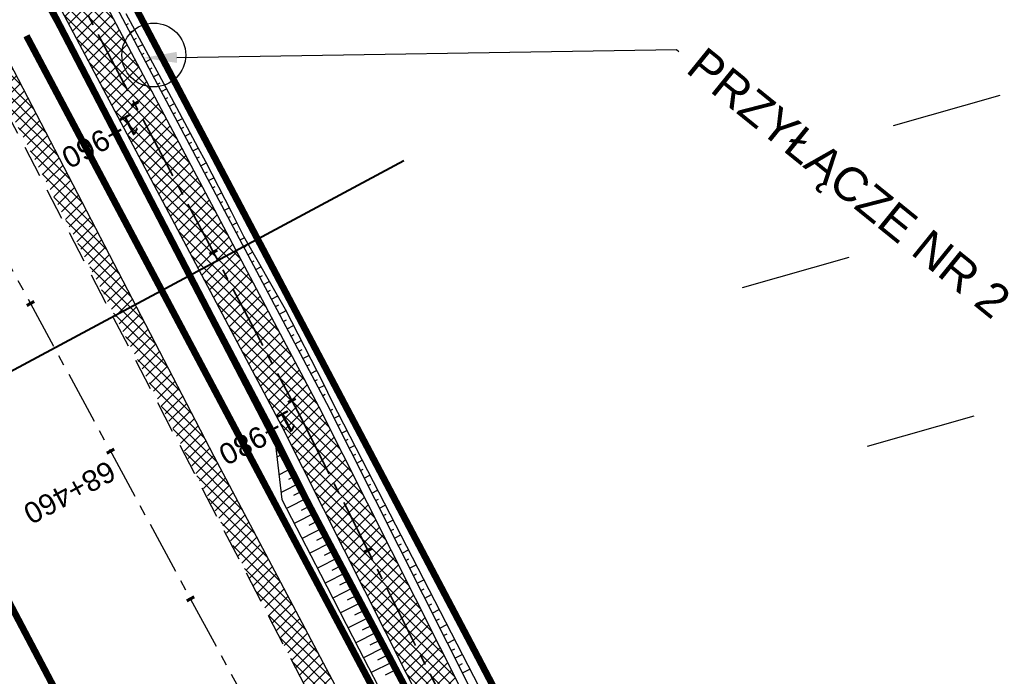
# Model space of a CAD drawing. Header units: metres. Extents: x 7529682 to 7533751, y 5721195 to 5727842.
# Tile 122 of 210: x 7530624 to 7530683, y 5726033 to 5726072. Entities that reach past the tile are written whole.
import ezdxf
from ezdxf import colors
from ezdxf.entities.mleader import LeaderData, LeaderLine
from ezdxf.math import Vec2, Vec3

# ---------------------------------------------------------------- set-up
doc = ezdxf.new("R2010")
doc.units = ezdxf.units.M
for name, pattern in [('817-dzialki-09-05-04$0$HIDDEN', [0.375, 0.25, -0.125]), ('ACAD_ISO05W100', [33, 24, -3, 0, -3, 0, -3]), ('CENTER', [50.8, 31.75, -6.35, 6.35, -6.35]), ('CENTER2', [28.575, 19.05, -3.175, 3.175, -3.175]), ('HIDDEN', [9.525, 6.35, -3.175])]:
    doc.linetypes.add(name, pattern=pattern)
for name, color, linetype in [('C-DROGI-SYTUACJA', 7, 'Continuous'), ('C-DROGI-SYTUACJA-ETYKIETY', 7, 'Continuous'), ('D-hatch-pobocza', 131, 'Continuous'), ('D-pobocza', 60, 'Continuous'), ('D-rowy', 160, 'Continuous'), ('D-skarpa', 2, 'Continuous'), ('D-skarpa-kreskowanie', 2, 'Continuous')]:
    doc.layers.add(name, color=color, linetype=linetype)
for name, color, linetype, lineweight, true_color in [('D-ewidencja-numery', 7, 'Continuous', 50, 0x40ff00), ('D-hatch-ciag-pieszo-rowerowy', 7, 'Continuous', 13, 0xff9f80), ('D-LR-etap-III', 7, '817-dzialki-09-05-04$0$HIDDEN', 50, 0x00008f), ('D-podzialy-dzialek-Kobior', 7, 'Continuous', 30, 0xff0040), ('D-typowe', 7, 'Continuous', 40, 0x0061c2)]:
    doc.layers.add(name, color=color, linetype=linetype, lineweight=lineweight, true_color=true_color)
for name, color, linetype, lineweight in [('D-krawędzie', 3, 'Continuous', 30), ('D-obrzeża', 2, 'Continuous', 30), ('D-oś', 10, 'CENTER', 30), ('D-pas-drogowy', 7, 'ACAD_ISO05W100', 50), ('Sieci-EN-opisy', 4, 'Continuous', 30)]:
    doc.layers.add(name, color=color, linetype=linetype, lineweight=lineweight)
doc.layers.add('poprzeczki', color=7, linetype='Continuous', true_color=0x0000c7)
doc.styles.get("Standard").update_dxf_attribs({"font": 'arial.ttf'})
pattern_1 = [(45, (0, 0), (-0.33675960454, 0.33675960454), []), (135, (0, 0), (-0.33675960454, -0.33675960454), [])]

# ---------------------------------------------------------------- blocks, each defined once
blk = doc.blocks.new('AeccTickLine')
at = {"color": 0, "linetype": 'ByBlock', "lineweight": -2}
blk.add_line((0, 1), (0, -1), dxfattribs=at)

msp = doc.modelspace()

# ---------------------------------------------------------------- hatches: boundary and pattern name
at = {"layer": 'D-hatch-ciag-pieszo-rowerowy'}
h = msp.add_hatch(dxfattribs=at)
h.set_pattern_fill('ANSI37', color=256, scale=0.15, style=0)
h.set_pattern_definition(pattern_1)
edge = h.paths.add_edge_path()
edge.add_line((7530647.02, 5726033.878), (7530649.253, 5726035.002))
edge.add_line((7530649.253, 5726035.002), (7530642.155, 5726049.099))
edge.add_line((7530642.155, 5726049.099), (7530627.426, 5726076.939))
edge.add_line((7530627.426, 5726076.939), (7530607.073, 5726115.582))
edge.add_arc((7530518.595, 5726068.982), 100, 27.77544, 31.71492)
edge.add_line((7530603.662, 5726121.551), (7530600.461, 5726126.731))
edge.add_arc((7530603.013, 5726128.308), 3, 192.02443, 211.71492, ccw=False)
edge.add_line((7530600.079, 5726127.683), (7530597.51, 5726127.266))
edge.add_arc((7530601.915, 5726128.182), 4.5, 191.75206, 211.71492)
edge.add_line((7530598.087, 5726125.817), (7530601.49, 5726120.31))
edge.add_arc((7530516.423, 5726067.74), 100, 27.77544, 31.71492, ccw=False)
edge.add_line((7530604.901, 5726114.341), (7530625.206, 5726075.789))
edge.add_line((7530625.206, 5726075.789), (7530639.927, 5726047.965))
edge.add_line((7530639.927, 5726047.965), (7530647.02, 5726033.878))
h = msp.add_hatch(dxfattribs=at)
h.set_pattern_fill('ANSI37', color=256, scale=0.15, style=0)
h.set_pattern_definition(pattern_1)
h.paths.add_polyline_path([(7530664.91, 5726005.014, 0.00515), (7530662.075, 5726010.504), (7530653.608, 5726026.493, -0.00515), (7530650.772, 5726031.983), (7530649.253, 5726035.002), (7530648.136, 5726034.44), (7530649.656, 5726031.421, 0.00515), (7530652.491, 5726025.931), (7530660.958, 5726009.942, -0.00515), (7530663.794, 5726004.452), (7530666.938, 5725998.206), (7530691.541, 5725951.45), (7530692.657, 5725952.013), (7530668.046, 5725998.784)])
h.paths.add_polyline_path([(7530663.794, 5726004.452, 0.00515), (7530660.958, 5726009.942), (7530652.491, 5726025.931, -0.00515), (7530649.656, 5726031.421), (7530648.136, 5726034.44), (7530647.02, 5726033.878), (7530648.54, 5726030.859, 0.00515), (7530651.375, 5726025.369), (7530659.842, 5726009.38, -0.00515), (7530662.677, 5726003.89), (7530665.83, 5725997.628), (7530690.425, 5725950.887), (7530691.541, 5725951.45), (7530666.938, 5725998.206)])
at = {"layer": 'D-hatch-pobocza'}
h = msp.add_hatch(dxfattribs=at)
h.set_pattern_fill('ANSI37', color=256, scale=0.15, style=0)
h.set_pattern_definition(pattern_1)
h.paths.add_polyline_path([(7530720.98, 5725884.44), (7530708.37, 5725908.34), (7530695.8, 5725932.28), (7530687.36, 5725949.02), (7530675.51, 5725970.87), (7530663.29, 5725994.02), (7530649.63, 5726020.19), (7530635.9, 5726046.17), (7530600.685, 5726114.059), (7530599.743, 5726113.515), (7530641.555, 5726032.008), (7530660.961, 5725995.07), (7530689.128, 5725941.54), (7530707.336, 5725907.032), (7530725.256, 5725873.093), (7530743.97, 5725837.654), (7530770.527, 5725787.119), (7530787.864, 5725754.267), (7530809.813, 5725712.702), (7530812.028, 5725712.541), (7530798.84, 5725737.15), (7530787.35, 5725758.8), (7530776.05, 5725780.2), (7530760.43, 5725809.79), (7530749.22, 5725830.63), (7530733.52, 5725861.06)])

# ---------------------------------------------------------------- linework, layer by layer
at = {"layer": 'C-DROGI-SYTUACJA', "color": 10, "linetype": 'CENTER2', "lineweight": 35, "ltscale": 0.2}
msp.add_lwpolyline([(7530599.583, 5726125.774), (7530602.576, 5726120.93, -0.017191), (7530605.987, 5726114.962), (7530626.316, 5726076.364), (7530641.041, 5726048.532), (7530649.656, 5726031.421, 0.00515), (7530652.491, 5726025.931), (7530660.958, 5726009.942, -0.00515), (7530663.794, 5726004.452), (7530663.794, 5726004.452), (7530666.938, 5725998.206), (7530695.1, 5725944.687), (7530713.306, 5725910.181), (7530731.225, 5725876.244), (7530749.941, 5725840.801)], format="xyb", dxfattribs=at)
at = {"layer": 'D-ewidencja-numery', "color": 12, "ltscale": 15, "true_color": 0xc70000}
msp.add_lwpolyline([(7530604.239, 5726124.217), (7530605.847, 5726121.63), (7530608.972, 5726116.164), (7530618.114, 5726097.791), (7530651.213, 5726034.96), (7530670.244, 5725998.611), (7530698.075, 5725945.953), (7530716.506, 5725911.305), (7530735.223, 5725875.667), (7530752.504, 5725842.155)], dxfattribs=at)
at = {"layer": 'D-krawędzie', "linetype": 'HIDDEN', "ltscale": 0.3, "flags": 128}
msp.add_lwpolyline([(7530572.01, 5726166.06), (7530620.381, 5726072.761), (7530641.555, 5726032.008), (7530660.961, 5725995.07), (7530689.128, 5725941.54), (7530707.336, 5725907.032), (7530725.256, 5725873.093), (7530743.97, 5725837.654), (7530770.527, 5725787.119), (7530787.864, 5725754.267), (7530809.898, 5725712.542), (7530824.739, 5725684.389), (7530840.856, 5725653.693), (7530860.675, 5725616.154), (7530865.283, 5725607.394), (7530878.05, 5725583.08), (7530918.172, 5725507.178), (7530950.163, 5725446.305), (7530993.419, 5725364.265), (7531022.766, 5725308.719), (7531053.81, 5725249.872), (7531081.166, 5725197.875), (7531103.902, 5725154.541), (7531128.123, 5725108.448), (7531149.3, 5725068.25), (7531167.38, 5725033.767), (7531197.165, 5724976.988), (7531228.151, 5724918.034), (7531253.153, 5724870.491), (7531286.796, 5724806.654), (7531306.74, 5724768.665), (7531335.094, 5724714.652), (7531357.319, 5724672.439), (7531373.645, 5724641.454), (7531392.162, 5724605.999), (7531418.48, 5724555.853), (7531439.727, 5724515.582), (7531468.399, 5724461.077), (7531491.782, 5724416.528), (7531531.99, 5724339.833), (7531557.227, 5724291.659), (7531569.852, 5724267.577), (7531591.376, 5724226.548), (7531610.004, 5724191.103), (7531616.883, 5724177.999), (7531629.985, 5724153.025), (7531641.007, 5724132.022), (7531664.906, 5724087.617), (7531677.644, 5724064.786), (7531683.112, 5724054.988), (7531686.753, 5724048.18), (7531695.448, 5724031.697), (7531703.749, 5724015.917), (7531709.214, 5724005.514), (7531719.389, 5723986.147), (7531726.295, 5723973), (7531732.741, 5723960.736), (7531735.13, 5723956.19)], dxfattribs=at)
at = {"layer": 'D-LR-etap-III', "ltscale": 10, "flags": 128}
msp.add_lwpolyline([(7531750.474, 5723895.103, 0.4, 0.4, 0), (7531750.505, 5723895.13, 0.4, 0.4, 0), (7531682.71, 5724022.92, 0.4, 0.4, 0), (7531619.177, 5724147.204, 0.4, 0.4, 0), (7531592.309, 5724198.489, 0.4, 0.4, 0), (7531553.264, 5724272.919, 0.4, 0.4, 0), (7531504.02, 5724366.79, 0.4, 0.4, 0), (7531482.09, 5724407.62, 0.4, 0.4, 0), (7531412.35, 5724541.183, 0.4, 0.4, 0), (7531388.464, 5724586.93, 0.4, 0.4, 0), (7531345.12, 5724669.94, 0.4, 0.4, 0), (7531127.66, 5725081.67, 0.4, 0.4, 0), (7531059.253, 5725211.041, 0.4, 0.4, 0), (7531008.007, 5725307.954, 0.4, 0.4, 0), (7530964.182, 5725390.836, 0.4, 0.4, 0), (7530914.557, 5725484.684, 0.4, 0.4, 0), (7530865.243, 5725577.494, 0.4, 0.4, 0), (7530840.085, 5725624.059, 0.4, 0.4, 0), (7530802.56, 5725694.925, 0.4, 0.4, 0), (7530755.54, 5725787.51, 0.4, 0.4, 0), (7530708.718, 5725876.303, 0.4, 0.4, 0), (7530695.12, 5725902.09, 0.4, 0.4, 0), (7530642.914, 5726001.078, 0.4, 0.4, 0), (7530634.935, 5726016.147, 0.4, 0.4, 0), (7530610.82, 5726061.93, 0.4, 0.4, 0), (7530610.82, 5726061.93, 0.4, 0.4, 0), (7530607.21, 5726063.51, 0.4, 0.4, 0), (7530597.42, 5726080.68, 0.4, 0.4, 0), (7530591.16, 5726088.44, 0.4, 0.4, 0), (7530581.28, 5726107.21, 0.4, 0.4, 0), (7530571.29, 5726130.56, 0.4, 0.4, 0), (7530549.555, 5726171.527, 0.4, 0.4, 0), (7530531.014, 5726206.474, 0.4, 0.4, 0), (7530516.461, 5726236.017, 0.4, 0.4, 0), (7530500.799, 5726266.141, 0.4, 0.4, 0), (7530491.35, 5726283.94, 0.4, 0.4, 0), (7530482.4, 5726303.41, 0.4, 0.4, 0), (7530482.4, 5726303.41, 0.4, 0.4, 0), (7530450.41, 5726357.28, 0.4, 0.4, 0), (7530397.759, 5726458.5, 0.4, 0.4, 0), (7530334.708, 5726583.665, 0.4, 0.4, 0), (7530303.939, 5726645.168, 0.4, 0.4, 0), (7530300.51, 5726651.778, 0.4, 0.4, 0), (7530289.214, 5726671.967, 0.4, 0.4, 0), (7530281.54, 5726685.57, 0.4, 0.4, 0), (7530261.371, 5726724.163, 0.4, 0.4, 0), (7530254.03, 5726738.21, 0.4, 0.4, 0), (7530197.22, 5726845.06, 0.4, 0.4, 0), (7530194.71, 5726849.15, 0.4, 0.4, 0), (7530195.92, 5726850.75, 0.4, 0.4, 0), (7530170.547, 5726892.961, 0.4, 0.4, 0), (7530143.175, 5726945.066, 0.4, 0.4, 0), (7530105.06, 5727018.32, 0.4, 0.4, 0), (7530100.06, 5727027.16, 0.4, 0.4, 0), (7530062.319, 5727099.625, 0.4, 0.4, 0), (7530015.379, 5727189.42, 0.4, 0.4, 0), (7529983.208, 5727250.207, 0.4, 0.4, 0), (7529953.284, 5727306.747, 0.4, 0.4, 0), (7529900.671, 5727406.159, 0.4, 0.4, 0), (7529890.63, 5727425.131, 0.4, 0.4, 0), (7529875.155, 5727454.426, 0.4, 0.4, 0), (7529857.56, 5727487.787, 0.4, 0.4, 0), (7529835.194, 5727530.193, 0.4, 0.4, 0), (7529811.741, 5727574.662, 0.4, 0.4, 0), (7529792.102, 5727611.923, 0.4, 0.4, 0), (7529768.066, 5727657.47, 0.4, 0.4, 0), (7529755.211, 5727682.131, 0.4, 0.4, 0), (7529753.31, 5727681.13, 0.4, 0.4, 0), (7529739.21, 5727707.77, 0.4, 0.4, 0), (7529735.395, 5727711.252, 0.4, 0.4, 0), (7529725.42, 5727730.2, 0.4, 0.4, 0), (7529723.55, 5727729.88, 0.4, 0.4, 0), (7529695.567, 5727782.932, 0.4, 0.4, 0), (7529717.68, 5727794.024, 0.4, 0.4, 0), (7529736.275, 5727758.647, 0.4, 0.4, 0), (7529736.275, 5727758.647, 0.4, 0.4, 0), (7529744.511, 5727750.406, 0.4, 0.4, 0), (7529744.511, 5727750.406, 0.4, 0.4, 0), (7529750.283, 5727738.55, 0.4, 0.4, 0), (7529777.109, 5727687.569, 0.4, 0.4, 0), (7529796.515, 5727651.33, 0.4, 0.4, 0), (7529814.938, 5727616.793, 0.4, 0.4, 0), (7529839.007, 5727572.304, 0.4, 0.4, 0), (7529860.618, 5727532.509, 0.4, 0.4, 0), (7529882.349, 5727491.504, 0.4, 0.4, 0), (7529904.865, 5727449.096, 0.4, 0.4, 0), (7529920.747, 5727418.885, 0.4, 0.4, 0), (7529946.677, 5727368.547, 0.4, 0.4, 0), (7529972.025, 5727320.573, 0.4, 0.4, 0), (7529987.74, 5727290.153, 0.4, 0.4, 0), (7529996.497, 5727273.662, 0.4, 0.4, 0), (7530017.541, 5727234.203, 0.4, 0.4, 0), (7530033.054, 5727204.864, 0.4, 0.4, 0), (7530051.623, 5727170.223, 0.4, 0.4, 0), (7530069.277, 5727137.016, 0.4, 0.4, 0), (7530089.385, 5727097.534, 0.4, 0.4, 0), (7530109.713, 5727060.747, 0.4, 0.4, 0), (7530136.77, 5727011.64, 0.4, 0.4, 0), (7530162.447, 5726962.744, 0.4, 0.4, 0), (7530187.674, 5726916.992, 0.4, 0.4, 0), (7530207.821, 5726879.335, 0.4, 0.4, 0), (7530230.626, 5726834.519, 0.4, 0.4, 0), (7530262.288, 5726776.618, 0.4, 0.4, 0), (7530277.51, 5726760.213, 0.4, 0.4, 0), (7530286.037, 5726744.107, 0.4, 0.4, 0), (7530288.097, 5726735.884, 0.4, 0.4, 0), (7530290.394, 5726725.047, 0.4, 0.4, 0), (7530296.177, 5726713.583, 0.4, 0.4, 0), (7530302.726, 5726701.182, 0.4, 0.4, 0), (7530325.685, 5726657.466, 0.4, 0.4, 0), (7530343.244, 5726623.649, 0.4, 0.4, 0), (7530360.23, 5726591.747, 0.4, 0.4, 0), (7530383.209, 5726548.059, 0.4, 0.4, 0), (7530406.018, 5726503.606, 0.4, 0.4, 0), (7530427.465, 5726462.62, 0.4, 0.4, 0), (7530447.928, 5726424.388, 0.4, 0.4, 0), (7530471.127, 5726379.921, 0.4, 0.4, 0), (7530490.501, 5726343.033, 0.4, 0.4, 0), (7530509.499, 5726306.733, 0.4, 0.4, 0), (7530529.89, 5726267.244, 0.4, 0.4, 0), (7530543.852, 5726238.99, 0.4, 0.4, 0), (7530554.809, 5726218.944, 0.4, 0.4, 0), (7530559.027, 5726212.223, 0.4, 0.4, 0), (7530563.061, 5726206.41, 0.4, 0.4, 0), (7530566.934, 5726200.464, 0.4, 0.4, 0), (7530569.771, 5726194.902, 0.4, 0.4, 0), (7530571.473, 5726191.282, 0.4, 0.4, 0), (7530572.839, 5726188.025, 0.4, 0.4, 0), (7530575.295, 5726182.035, 0.4, 0.4, 0), (7530579.737, 5726173.306, 0.4, 0.4, 0), (7530583.3, 5726167.41, 0.4, 0.4, 0), (7530593.4, 5726163.33, 0.4, 0.4, 0), (7530598.618, 5726155.264, 0.4, 0.4, 0), (7530608.258, 5726140.497, 0.4, 0.4, 0), (7530603.27, 5726136.83, 0.4, 0.4, 0), (7530606.53, 5726131.84, 0.4, 0.4, 0), (7530604.239, 5726124.217, 0.4, 0.4, 0), (7530605.847, 5726121.63, 0.4, 0.4, 0), (7530608.972, 5726116.164, 0.4, 0.4, 0), (7530618.114, 5726097.791, 0.4, 0.4, 0), (7530651.213, 5726034.96, 0.4, 0.4, 0), (7530670.244, 5725998.611, 0.4, 0.4, 0), (7530698.075, 5725945.953, 0.4, 0.4, 0), (7530716.506, 5725911.305, 0.4, 0.4, 0), (7530735.223, 5725875.667, 0.4, 0.4, 0), (7530752.504, 5725842.155, 0.4, 0.4, 0), (7530778.311, 5725793.501, 0.4, 0.4, 0), (7530797.5, 5725756.382, 0.4, 0.4, 0), (7530812.519, 5725728.289, 0.4, 0.4, 0), (7530820.039, 5725713.16, 0.4, 0.4, 0), (7530822.422, 5725710.194, 0.4, 0.4, 0), (7530833.155, 5725688.801, 0.4, 0.4, 0), (7530849.629, 5725656.159, 0.4, 0.4, 0), (7530867.983, 5725621.964, 0.4, 0.4, 0), (7530872.63, 5725612.888, 0.4, 0.4, 0), (7530880.354, 5725597.595, 0.4, 0.4, 0), (7530883.839, 5725593.389, 0.4, 0.4, 0), (7530891.782, 5725587.763, 0.4, 0.4, 0), (7530895.039, 5725584.281, 0.4, 0.4, 0), (7530897.034, 5725580.941, 0.4, 0.4, 0), (7530900.952, 5725579.946, 0.4, 0.4, 0), (7530904.81, 5725571.977, 0.4, 0.4, 0), (7530903.682, 5725568.566, 0.4, 0.4, 0), (7530908.901, 5725558.845, 0.4, 0.4, 0), (7530910.252, 5725545.672, 0.4, 0.4, 0), (7530912.873, 5725538.646, 0.4, 0.4, 0), (7530945.278, 5725478.464, 0.4, 0.4, 0), (7530959.692, 5725450.246, 0.4, 0.4, 0), (7531002.827, 5725368.192, 0.4, 0.4, 0), (7531044.704, 5725290.314, 0.4, 0.4, 0), (7531064.099, 5725253.213, 0.4, 0.4, 0), (7531083.01, 5725216.678, 0.4, 0.4, 0), (7531113.013, 5725158.466, 0.4, 0.4, 0), (7531137.364, 5725113.071, 0.4, 0.4, 0), (7531150.831, 5725086.712, 0.4, 0.4, 0), (7531159.746, 5725076.641, 0.4, 0.4, 0), (7531166.31, 5725074.58, 0.4, 0.4, 0), (7531172.29, 5725062.58, 0.4, 0.4, 0), (7531170.59, 5725055.606, 0.4, 0.4, 0), (7531173.733, 5725044.081, 0.4, 0.4, 0), (7531215.342, 5724964.86, 0.4, 0.4, 0), (7531238.054, 5724921.685, 0.4, 0.4, 0), (7531262.39, 5724875.283, 0.4, 0.4, 0), (7531295.587, 5724811.266, 0.4, 0.4, 0), (7531348.488, 5724712.363, 0.4, 0.4, 0), (7531363.741, 5724682.684, 0.4, 0.4, 0), (7531366.987, 5724675.865, 0.4, 0.4, 0), (7531382.541, 5724646.111, 0.4, 0.4, 0), (7531401.299, 5724610.875, 0.4, 0.4, 0), (7531428.965, 5724558.862, 0.4, 0.4, 0), (7531449.111, 5724520.398, 0.4, 0.4, 0), (7531477.293, 5724465.831, 0.4, 0.4, 0), (7531500.996, 5724421.113, 0.4, 0.4, 0), (7531512.122, 5724400.549, 0.4, 0.4, 0), (7531513.782, 5724396.757, 0.4, 0.4, 0), (7531526.32, 5724379.39, 0.4, 0.4, 0), (7531566.784, 5724302.736, 0.4, 0.4, 0), (7531612.277, 5724225.61, 0.4, 0.4, 0), (7531620.493, 5724210.548, 0.4, 0.4, 0), (7531631.578, 5724196.258, 0.4, 0.4, 0), (7531653.484, 5724152.434, 0.4, 0.4, 0), (7531661.151, 5724128.494, 0.4, 0.4, 0), (7531673.881, 5724101.186, 0.4, 0.4, 0), (7531684.691, 5724081.184, 0.4, 0.4, 0), (7531699.212, 5724051.17, 0.4, 0.4, 0), (7531704.034, 5724040.584, 0.4, 0.4, 0), (7531704.034, 5724040.584, 0.4, 0.4, 0), (7531703.913, 5724037.17, 0.4, 0.4, 0), (7531736.42, 5723969.232, 0.4, 0.4, 0), (7531738.285, 5723967.699, 0.4, 0.4, 0), (7531742.181, 5723962.346, 0.4, 0.4, 0), (7531744.286, 5723958.616, 0.4, 0.4, 0), (7531755.393, 5723944.193, 0.4, 0.4, 0), (7531758.69, 5723936.76, 0.4, 0.4, 0), (7531780.08, 5723929.25, 0.4, 0.4, 0), (7531792.612, 5723906.338, 0.4, 0.4, 0), (7531792.612, 5723906.338, 0.4, 0.4, 0), (7531756.962, 5723883.055, 0.4, 0.4, 0), (7531750.46, 5723895.13, 0.4, 0.4, 0), (7531750.46, 5723895.13, 0, 0, 0)], format="xyseb", dxfattribs=at)
at = {"layer": 'D-obrzeża'}
for points in [[(7530816.72, 5725716.019), (7530808.345, 5725732.528, 0.004099), (7530806.084, 5725736.896), (7530794.941, 5725757.997), (7530777.714, 5725790.903), (7530751.046, 5725841.385), (7530732.331, 5725876.827), (7530714.412, 5725910.765), (7530696.206, 5725945.269), (7530668.046, 5725998.784), (7530664.91, 5726005.014, 0.00515), (7530662.075, 5726010.504), (7530653.608, 5726026.493, -0.00515), (7530650.772, 5726031.983), (7530642.155, 5726049.099), (7530627.426, 5726076.939), (7530607.073, 5726115.582, 0.017191), (7530603.662, 5726121.551), (7530600.461, 5726126.731, -0.223174), (7530600.17, 5726129.266), (7530602.624, 5726136.556), (7530601.532, 5726138.658)], [(7530597.423, 5726127.912, 0.123992), (7530598.087, 5726125.817), (7530601.49, 5726120.31, -0.017191), (7530604.901, 5726114.341), (7530625.206, 5726075.789), (7530639.927, 5726047.965), (7530648.54, 5726030.859, 0.00515), (7530651.375, 5726025.369), (7530659.842, 5726009.38, -0.00515), (7530662.677, 5726003.89), (7530665.83, 5725997.628), (7530693.994, 5725944.104), (7530712.201, 5725909.598), (7530730.12, 5725875.66), (7530748.836, 5725840.217), (7530775.501, 5725789.739), (7530792.729, 5725756.833), (7530803.873, 5725735.729, -0.004099), (7530806.134, 5725731.361), (7530819.007, 5725705.983)]]:
    msp.add_lwpolyline(points, format="xyb", dxfattribs=at)
at = {"layer": 'D-oś', "ltscale": 0.1}
msp.add_lwpolyline([(7530915.075, 5725505.546), (7530874.954, 5725581.449), (7530862.185, 5725605.765), (7530857.579, 5725614.523), (7530837.759, 5725652.063), (7530821.642, 5725682.76), (7530806.803, 5725710.907), (7530784.769, 5725752.633), (7530767.43, 5725785.489), (7530740.873, 5725836.023), (7530722.161, 5725871.458), (7530704.24, 5725905.399), (7530686.032, 5725939.909), (7530657.862, 5725993.442), (7530638.453, 5726030.387), (7530594.845, 5726110.895), (7530594.845, 5726110.895), (7530594.845, 5726110.895), (7530540.21, 5726214.45)], dxfattribs=at)
at = {"layer": 'D-pas-drogowy', "ltscale": 0.2, "flags": 128}
msp.add_lwpolyline([(7531633.019, 5724182.834, 0.4, 0.4, 0), (7531617.559, 5724211.608, 0.4, 0.4, 0), (7531566.784, 5724302.736, 0.4, 0.4, 0), (7531538.419, 5724356.47, 0.4, 0.4, 0), (7531526.32, 5724379.39, 0.4, 0.4, 0), (7531516.102, 5724393.607, 0.4, 0.4, 0.001485), (7531513.78, 5724396.838, 0.4, 0.4, 0), (7531501.87, 5724413.41, 0.4, 0.4, 0), (7531474.926, 5724464.508, 0.4, 0.4, 0), (7531446.2, 5724518.992, 0.4, 0.4, 0), (7531424.962, 5724559.262, 0.4, 0.4, 0), (7531398.444, 5724609.566, 0.4, 0.4, 0), (7531379.647, 5724645.216, 0.4, 0.4, 0), (7531365.23, 5724672.56, 0.4, 0.4, 0), (7531341.306, 5724717.915, 0.4, 0.4, 0), (7531312.9, 5724771.789, 0.4, 0.4, 0), (7531292.591, 5724810.307, 0.4, 0.4, 0), (7531259.392, 5724873.271, 0.4, 0.4, 0), (7531233.74, 5724921.923, 0.4, 0.4, 0), (7531203.073, 5724980.092, 0.4, 0.4, 0), (7531173.471, 5725036.225, 0.4, 0.4, 0), (7531168.27, 5725046.09, 0.4, 0.4, 0), (7531172.29, 5725062.58, 0.4, 0.4, 0), (7531166.31, 5725074.58, 0.4, 0.4, 0), (7531150.32, 5725079.6, 0.4, 0.4, 0), (7531141.5, 5725096.43, 0.4, 0.4, 0), (7531109.312, 5725157.814, 0.4, 0.4, 0), (7531086.641, 5725201.048, 0.4, 0.4, 0), (7531059.198, 5725253.384, 0.4, 0.4, 0), (7531028.207, 5725312.489, 0.4, 0.4, 0), (7530999.105, 5725367.99, 0.4, 0.4, 0), (7530956.248, 5725449.725, 0.4, 0.4, 0), (7530924.398, 5725510.464, 0.4, 0.4, 0), (7530897.51, 5725561.74, 0.4, 0.4, 0), (7530894.46, 5725566.14, 0.4, 0.4, 0), (7530892.16, 5725570.49, 0.4, 0.4, 0), (7530869.363, 5725613.307, 0.4, 0.4, 0), (7530861.694, 5725627.705, 0.4, 0.4, 0), (7530852.74, 5725644.52, 0.4, 0.4, 0), (7530831.51, 5725684.2, 0.4, 0.4, 0), (7530811.13, 5725722.52, 0.4, 0.4, 0), (7530792.348, 5725757.941, 0.4, 0.4, 0), (7530768.03, 5725803.8, 0.4, 0.4, 0), (7530748.769, 5725840.179, 0.4, 0.4, 0), (7530727.7, 5725879.97, 0.4, 0.4, 0), (7530712.098, 5725909.545, 0.4, 0.4, 0), (7530693.644, 5725944.645, 0.4, 0.4, 0), (7530665.702, 5725997.539, 0.4, 0.4, 0), (7530641.76, 5726042.88, 0.4, 0.4, 0), (7530616.5, 5726091.48, 0.4, 0.4, 0), (7530604.628, 5726114.32, 0.4, 0.4, -0.007763), (7530602.5, 5726118.43, 0.4, 0.4, 0), (7530603.992, 5726123.395, 0.4, 0.4, 0), (7530606.53, 5726131.84, 0.4, 0.4, 0), (7530603.27, 5726136.83, 0.4, 0.4, 0), (7530593.776, 5726151.369, 0.4, 0.4, 0), (7530590.203, 5726156.84, 0.4, 0.4, 0), (7530583.3, 5726167.41, 0.4, 0.4, 0), (7530580.578, 5726170.428, 0.4, 0.4, 0), (7530575.85, 5726175.67, 0.4, 0.4, 0), (7530569.01, 5726186.66, 0.4, 0.4, 0), (7530562.555, 5726199.189, 0.4, 0.4, 0), (7530555.67, 5726211.39, 0.4, 0.4, 0), (7530548.29, 5726224.23, 0.4, 0.4, 0), (7530540.58, 5726237.71, 0.4, 0.4, 0), (7530532.68, 5726252.65, 0.4, 0.4, 0), (7530524.06, 5726269.35, 0.4, 0.4, 0), (7530502.82, 5726309.91, 0.4, 0.4, 0), (7530488.83, 5726336.63, 0.4, 0.4, 0), (7530466.03, 5726380.16, 0.4, 0.4, 0), (7530438.47, 5726432.77, 0.4, 0.4, 0), (7530424.53, 5726459.09, 0.4, 0.4, 0), (7530401.63, 5726502.97, 0.4, 0.4, 0), (7530383.38, 5726538.06, 0.4, 0.4, 0), (7530353.97, 5726593.52, 0.4, 0.4, 0), (7530338.47, 5726622.74, 0.4, 0.4, 0), (7530322.01, 5726653.88, 0.4, 0.4, 0), (7530297.54, 5726700.33, 0.4, 0.4, 0), (7530287.38, 5726719.6, 0.4, 0.4, 0), (7530285.95, 5726722.316, 0.4, 0.4, 0), (7530280.26, 5726733.12, 0.4, 0.4, 0), (7530266.73, 5726758.74, 0.4, 0.4, 0), (7530260.42, 5726770.47, 0.4, 0.4, 0), (7530253.25, 5726783.82, 0.4, 0.4, 0), (7530244.95, 5726799.33, 0.4, 0.4, 0), (7530239.39, 5726808.49, 0.4, 0.4, 0), (7530238.29, 5726807.9, 0.4, 0.4, 0), (7530218.11, 5726850.67, 0.4, 0.4, 0), (7530175.907, 5726928.168, 0.4, 0.4, 0), (7530096.68, 5727076.15, 0.4, 0.4, 0), (7530094.68, 5727079.89, 0.4, 0.4, 0), (7530064.597, 5727135.523, 0.4, 0.4, 0), (7530046.731, 5727168.892, 0.4, 0.4, 0), (7530025.803, 5727208.461, 0.4, 0.4, 0), (7530012.847, 5727232.979, 0.4, 0.4, 0), (7529994.15, 5727268.45, 0.4, 0.4, 0), (7529981.671, 5727291.93, 0.4, 0.4, 0), (7529949.89, 5727351.73, 0.4, 0.4, 0), (7529924.75, 5727399.03, 0.4, 0.4, 0), (7529915.516, 5727417.1, 0.4, 0.4, 0), (7529885.83, 5727475.19, 0.4, 0.4, 0), (7529862.56, 5727519.97, 0.4, 0.4, 0), (7529852.985, 5727538.191, 0.4, 0.4, 0), (7529836.513, 5727569.511, 0.4, 0.4, 0), (7529815.369, 5727609.141, 0.4, 0.4, 0), (7529792.795, 5727651.247, 0.4, 0.4, 0), (7529774.199, 5727685.858, 0.4, 0.4, 0), (7529746.966, 5727736.059, 0.4, 0.4, 0), (7529733.92, 5727757.62, 0.4, 0.4, 0), (7529708.607, 5727806.389, 0.4, 0.4, 0), (7529688.492, 5727796.345, 0.4, 0.4, 0), (7529723.55, 5727729.88, 0.4, 0.4, 0), (7529725.42, 5727730.2, 0.4, 0.4, 0), (7529735.38, 5727711.28, 0.4, 0.4, 0), (7529739.21, 5727707.77, 0.4, 0.4, 0), (7529753.31, 5727681.13, 0.4, 0.4, 0), (7529755.178, 5727682.114, 0.4, 0.4, 0), (7529792.102, 5727611.923, 0.4, 0.4, 0), (7529811.741, 5727574.662, 0.4, 0.4, 0), (7529835.194, 5727530.193, 0.4, 0.4, 0), (7529857.56, 5727487.787, 0.4, 0.4, 0), (7529875.155, 5727454.426, 0.4, 0.4, 0), (7529890.63, 5727425.131, 0.4, 0.4, 0), (7529900.671, 5727406.159, 0.4, 0.4, 0), (7529953.284, 5727306.747, 0.4, 0.4, 0), (7529983.208, 5727250.207, 0.4, 0.4, 0), (7530015.379, 5727189.42, 0.4, 0.4, 0), (7530062.319, 5727099.625, 0.4, 0.4, 0), (7530100.06, 5727027.16, 0.4, 0.4, 0), (7530105.06, 5727018.32, 0.4, 0.4, 0), (7530143.175, 5726945.066, 0.4, 0.4, 0), (7530170.547, 5726892.961, 0.4, 0.4, 0), (7530195.92, 5726850.75, 0.4, 0.4, 0), (7530194.71, 5726849.15, 0.4, 0.4, 0), (7530197.22, 5726845.06, 0.4, 0.4, 0), (7530254.03, 5726738.21, 0.4, 0.4, 0), (7530261.371, 5726724.163, 0.4, 0.4, 0), (7530281.54, 5726685.57, 0.4, 0.4, 0), (7530289.214, 5726671.967, 0.4, 0.4, 0), (7530300.51, 5726651.778, 0.4, 0.4, 0), (7530303.939, 5726645.168, 0.4, 0.4, 0), (7530334.708, 5726583.665, 0.4, 0.4, 0), (7530397.759, 5726458.5, 0.4, 0.4, 0), (7530450.41, 5726357.28, 0.4, 0.4, 0), (7530482.4, 5726303.41, 0.4, 0.4, 0), (7530483.688, 5726301.003, 0.4, 0.4, 0), (7530491.35, 5726283.94, 0.4, 0.4, 0), (7530512.67, 5726243.78, 0.4, 0.4, 0), (7530529.43, 5726209.46, 0.4, 0.4, 0), (7530571.29, 5726130.56, 0.4, 0.4, 0), (7530581.28, 5726107.21, 0.4, 0.4, 0), (7530591.16, 5726088.44, 0.4, 0.4, 0), (7530597.42, 5726080.68, 0.4, 0.4, 0), (7530607.21, 5726063.51, 0.4, 0.4, 0), (7530610.82, 5726061.93, 0.4, 0.4, 0), (7530634.935, 5726016.147, 0.4, 0.4, 0), (7530642.914, 5726001.078, 0.4, 0.4, 0), (7530695.12, 5725902.09, 0.4, 0.4, 0), (7530708.718, 5725876.303, 0.4, 0.4, 0), (7530755.54, 5725787.51, 0.4, 0.4, 0), (7530802.56, 5725694.925, 0.4, 0.4, 0), (7530840.085, 5725624.059, 0.4, 0.4, 0), (7530865.243, 5725577.494, 0.4, 0.4, 0), (7530914.557, 5725484.684, 0.4, 0.4, 0), (7530964.182, 5725390.836, 0.4, 0.4, 0), (7531008.007, 5725307.954, 0.4, 0.4, 0), (7531059.253, 5725211.041, 0.4, 0.4, 0), (7531127.66, 5725081.67, 0.4, 0.4, 0), (7531345.12, 5724669.94, 0.4, 0.4, 0), (7531388.464, 5724586.93, 0.4, 0.4, 0), (7531412.35, 5724541.183, 0.4, 0.4, 0), (7531482.09, 5724407.62, 0.4, 0.4, 0), (7531504.02, 5724366.79, 0.4, 0.4, 0), (7531519.374, 5724337.52, 0.4, 0.4, 0), (7531563.749, 5724252.932, 0.4, 0.4, 0), (7531602.175, 5724179.681, 0.4, 0.4, 0), (7531619.177, 5724147.204, 0.4, 0.4, 0), (7531625.038, 5724135.635, 0.4, 0.4, 0), (7531656.796, 5724073.316, 0.4, 0.4, 0), (7531675.12, 5724037.36, 0.4, 0.4, 0), (7531682.71, 5724022.92, 0.4, 0.4, 0), (7531705.565, 5723979.811, 0.4, 0.4, 0), (7531736.606, 5723921.262, 0.4, 0.4, 0), (7531750.46, 5723895.13, 0.4, 0.4, 0), (7531740.77, 5723886.56, 0.4, 0.4, 0), (7531732.86, 5723885, 0.4, 0.4, 0), (7531722.18, 5723887.77, 0.4, 0.4, 0), (7531729.87, 5723862.17, 0.4, 0.4, 0), (7531742.92, 5723861.93, 0.4, 0.4, 0), (7531763.71, 5723859.52, 0.4, 0.4, 0), (7531768.42, 5723854.12, 0.4, 0.4, 0), (7531787.42, 5723817.97, 0.4, 0.4, 0), (7531795.57, 5723809.82, 0.4, 0.4, 0), (7531816.347, 5723819.85, 0.4, 0.4, 0), (7531816.347, 5723819.85, 0.4, 0.4, 0), (7531805.06, 5723843.23, 0.4, 0.4, 0), (7531803.61, 5723886.23, 0.4, 0.4, 0), (7531803.61, 5723886.23, 0.4, 0.4, 0), (7531780.08, 5723929.25, 0.4, 0.4, 0), (7531758.69, 5723936.76, 0.4, 0.4, 0), (7531749.359, 5723946.412, 0.4, 0.4, 0), (7531742.71, 5723953.29, 0.4, 0.4, 0), (7531735.177, 5723967.878, 0.4, 0.4, 0), (7531722.37, 5723992.68, 0.4, 0.4, 0), (7531705.042, 5724030.886, 0.4, 0.4, 0), (7531699.47, 5724043.17, 0.4, 0.4, 0), (7531692.69, 5724058.11, 0.4, 0.4, 0), (7531679.672, 5724084.017, 0.4, 0.4, 0), (7531674.55, 5724094.21, 0.4, 0.4, 0), (7531666.633, 5724114.003, 0.4, 0.4, 0), (7531649, 5724153.82, 0.4, 0.4, 0), (7531641.49, 5724149.34, 0.4, 0.4, 0), (7531626.04, 5724179.34, 0.4, 0.4, 0), (7531633.03, 5724182.84, 0, 0, 0)], format="xyseb", dxfattribs=at)
at = {"layer": 'D-pobocza'}
for points in [[(7530817.069, 5725716.434), (7530808.787, 5725732.762, 0.004099), (7530806.526, 5725737.13), (7530795.384, 5725758.23), (7530778.156, 5725791.136), (7530751.489, 5725841.618), (7530732.773, 5725877.061), (7530714.854, 5725910.998), (7530696.648, 5725945.502), (7530668.49, 5725999.015), (7530665.357, 5726005.239, 0.00515), (7530662.521, 5726010.729), (7530654.054, 5726026.718, -0.00515), (7530651.219, 5726032.208), (7530642.601, 5726049.326), (7530627.87, 5726077.169), (7530607.515, 5726115.815, 0.017191), (7530604.087, 5726121.814), (7530600.886, 5726126.994, -0.095206), (7530600.551, 5726127.876)], [(7530602.007, 5726118.49, -0.012618), (7530604.459, 5726114.108), (7530624.762, 5726075.559), (7530639.482, 5726047.738), (7530648.093, 5726030.634, 0.00515), (7530650.928, 5726025.144), (7530659.395, 5726009.155, -0.00515), (7530662.231, 5726003.665), (7530665.386, 5725997.397), (7530693.552, 5725943.871), (7530711.758, 5725909.365), (7530729.678, 5725875.427), (7530748.394, 5725839.984), (7530775.058, 5725789.507), (7530792.286, 5725756.601), (7530803.431, 5725735.496, -0.004099), (7530805.692, 5725731.127), (7530814.621, 5725713.526)]]:
    msp.add_lwpolyline(points, format="xyb", dxfattribs=at)
msp.add_lwpolyline([(7530798.84, 5725737.15), (7530787.35, 5725758.8), (7530776.05, 5725780.2), (7530760.43, 5725809.79), (7530749.22, 5725830.63), (7530733.52, 5725861.06), (7530720.98, 5725884.44), (7530708.37, 5725908.34), (7530695.8, 5725932.28), (7530687.36, 5725949.02), (7530675.51, 5725970.87), (7530663.29, 5725994.02), (7530649.63, 5726020.19), (7530635.9, 5726046.17), (7530600.685, 5726114.059), (7530599.743, 5726113.515)], dxfattribs=at)
at = {"layer": 'D-podzialy-dzialek-Kobior'}
for points in [[(7530676.34, 5726065.883), (7530682.699, 5726067.683)], [(7530667.347, 5726056.241), (7530673.706, 5726058.041)], [(7530674.788, 5726046.788), (7530681.147, 5726048.588)]]:
    msp.add_lwpolyline(points, dxfattribs=at)
at = {"layer": 'D-rowy', "linetype": 'HIDDEN', "ltscale": 0.1, "const_width": 0.4, "flags": 128}
msp.add_lwpolyline([(7530741.879, 5725849.304), (7530727.419, 5725876.297), (7530718.298, 5725893.381), (7530703.13, 5725922.342), (7530687.044, 5725953.183), (7530665.695, 5725994.035), (7530637.776, 5726046.651), (7530624.725, 5726071.229)], dxfattribs=at)
at = {"layer": 'D-skarpa', "linetype": 'Continuous'}
msp.add_lwpolyline([(7530624.741, 5726075.087), (7530627.149, 5726070.705), (7530631.323, 5726062.667, 0.005787), (7530633.35, 5726058.873), (7530638.954, 5726048.667), (7530639.454, 5726047.692), (7530639.935, 5726043.603), (7530642.232, 5726039.162), (7530644.522, 5726034.717), (7530646.811, 5726030.272)], format="xyb", dxfattribs=at)
msp.add_lwpolyline([(7530630.651, 5726072.558), (7530633.021, 5726068.155), (7530634.937, 5726064.579), (7530635.38, 5726063.746), (7530635.386, 5726063.736), (7530636.908, 5726060.755), (7530637.64, 5726059.285), (7530640.134, 5726054.948), (7530642.403, 5726050.492), (7530642.895, 5726049.513), (7530644.687, 5726045.996), (7530651.669, 5726032.435)], dxfattribs=at)
at = {"layer": 'D-skarpa-kreskowanie', "linetype": 'Continuous'}
for p, q in [((7530626.62, 5726072.047, 107.78), (7530626.459, 5726071.961, 107.658)), ((7530630.663, 5726071.89, 107.917), (7530630.798, 5726071.961, 107.815)), ((7530626.854, 5726071.605, 107.782), (7530626.777, 5726071.564, 107.723)), ((7530627.088, 5726071.163, 107.783), (7530626.94, 5726071.085, 107.672)), ((7530630.897, 5726071.448, 107.918), (7530631.171, 5726071.593, 107.712)), ((7530627.322, 5726070.721, 107.785), (7530627.251, 5726070.683, 107.731)), ((7530631.131, 5726071.006, 107.92), (7530631.269, 5726071.079, 107.815)), ((7530631.365, 5726070.564, 107.921), (7530631.645, 5726070.712, 107.71)), ((7530627.556, 5726070.279, 107.786), (7530627.41, 5726070.202, 107.677)), ((7530631.598, 5726070.122, 107.923), (7530631.74, 5726070.197, 107.816)), ((7530627.79, 5726069.837, 107.788), (7530627.715, 5726069.797, 107.732)), ((7530628.023, 5726069.395, 107.79), (7530627.871, 5726069.314, 107.675)), ((7530631.832, 5726069.68, 107.924), (7530632.119, 5726069.831, 107.709)), ((7530628.257, 5726068.953, 107.791), (7530628.179, 5726068.912, 107.733)), ((7530632.066, 5726069.238, 107.926), (7530632.211, 5726069.315, 107.817)), ((7530632.3, 5726068.796, 107.928), (7530632.593, 5726068.951, 107.707)), ((7530628.491, 5726068.511, 107.793), (7530628.332, 5726068.427, 107.673)), ((7530632.534, 5726068.354, 107.929), (7530632.682, 5726068.432, 107.818)), ((7530628.725, 5726068.069, 107.794), (7530628.644, 5726068.026, 107.733)), ((7530628.959, 5726067.627, 107.796), (7530628.793, 5726067.539, 107.671)), ((7530632.768, 5726067.912, 107.931), (7530633.066, 5726068.07, 107.705)), ((7530629.192, 5726067.185, 107.798), (7530629.108, 5726067.14, 107.734)), ((7530633.001, 5726067.47, 107.932), (7530633.152, 5726067.55, 107.819)), ((7530633.235, 5726067.028, 107.934), (7530633.539, 5726067.189, 107.705)), ((7530629.426, 5726066.743, 107.799), (7530629.254, 5726066.652, 107.669)), ((7530633.469, 5726066.586, 107.936), (7530633.622, 5726066.667, 107.82)), ((7530629.66, 5726066.301, 107.801), (7530629.572, 5726066.255, 107.734)), ((7530629.894, 5726065.859, 107.802), (7530629.715, 5726065.764, 107.667)), ((7530633.703, 5726066.144, 107.937), (7530634.011, 5726066.307, 107.705)), ((7530630.128, 5726065.417, 107.804), (7530630.037, 5726065.369, 107.735)), ((7530633.937, 5726065.702, 107.939), (7530634.092, 5726065.784, 107.822)), ((7530634.17, 5726065.26, 107.94), (7530634.483, 5726065.426, 107.705)), ((7530630.362, 5726064.975, 107.806), (7530630.176, 5726064.877, 107.665)), ((7530634.404, 5726064.818, 107.942), (7530634.562, 5726064.902, 107.823)), ((7530630.595, 5726064.533, 107.807), (7530630.501, 5726064.483, 107.736)), ((7530634.638, 5726064.376, 107.944), (7530634.955, 5726064.544, 107.704)), ((7530630.829, 5726064.091, 107.809), (7530630.637, 5726063.99, 107.663)), ((7530631.063, 5726063.649, 107.81), (7530630.965, 5726063.598, 107.736)), ((7530634.872, 5726063.935, 107.944), (7530635.031, 5726064.019, 107.824)), ((7530635.106, 5726063.493, 107.945), (7530635.424, 5726063.661, 107.704)), ((7530631.297, 5726063.208, 107.812), (7530631.098, 5726063.102, 107.662)), ((7530635.34, 5726063.051, 107.942), (7530635.496, 5726063.133, 107.824)), ((7530631.531, 5726062.766, 107.813), (7530631.429, 5726062.712, 107.737)), ((7530635.573, 5726062.609, 107.939), (7530635.879, 5726062.77, 107.709)), ((7530631.765, 5726062.324, 107.814), (7530631.56, 5726062.215, 107.66)), ((7530631.998, 5726061.882, 107.815), (7530631.895, 5726061.827, 107.737)), ((7530635.807, 5726062.167, 107.936), (7530635.957, 5726062.246, 107.823)), ((7530636.041, 5726061.725, 107.933), (7530636.334, 5726061.88, 107.713)), ((7530632.232, 5726061.44, 107.812), (7530632.029, 5726061.332, 107.658)), ((7530636.275, 5726061.283, 107.931), (7530636.418, 5726061.359, 107.823)), ((7530632.466, 5726060.998, 107.809), (7530632.366, 5726060.945, 107.733)), ((7530636.509, 5726060.841, 107.928), (7530636.789, 5726060.989, 107.717)), ((7530632.7, 5726060.556, 107.806), (7530632.502, 5726060.451, 107.657)), ((7530632.934, 5726060.114, 107.804), (7530632.836, 5726060.062, 107.73)), ((7530636.743, 5726060.399, 107.924), (7530636.878, 5726060.471, 107.821)), ((7530636.976, 5726059.957, 107.918), (7530637.237, 5726060.095, 107.722)), ((7530633.168, 5726059.672, 107.801), (7530632.975, 5726059.57, 107.656)), ((7530637.21, 5726059.515, 107.913), (7530637.335, 5726059.581, 107.818)), ((7530633.401, 5726059.23, 107.798), (7530633.307, 5726059.18, 107.727)), ((7530637.444, 5726059.073, 107.907), (7530637.688, 5726059.202, 107.723)), ((7530633.635, 5726058.788, 107.794), (7530633.45, 5726058.69, 107.655)), ((7530633.869, 5726058.346, 107.788), (7530633.78, 5726058.299, 107.721)), ((7530637.678, 5726058.631, 107.901), (7530637.808, 5726058.7, 107.803)), ((7530637.912, 5726058.189, 107.896), (7530638.187, 5726058.335, 107.688)), ((7530634.103, 5726057.904, 107.783), (7530633.932, 5726057.814, 107.654)), ((7530638.146, 5726057.747, 107.89), (7530638.291, 5726057.824, 107.781)), ((7530634.337, 5726057.462, 107.777), (7530634.255, 5726057.419, 107.715)), ((7530638.379, 5726057.305, 107.885), (7530638.686, 5726057.467, 107.654)), ((7530634.571, 5726057.02, 107.772), (7530634.413, 5726056.937, 107.653)), ((7530634.804, 5726056.578, 107.766), (7530634.729, 5726056.538, 107.709)), ((7530638.613, 5726056.863, 107.879), (7530638.774, 5726056.948, 107.758)), ((7530638.847, 5726056.421, 107.873), (7530639.184, 5726056.6, 107.619)), ((7530635.038, 5726056.136, 107.761), (7530634.895, 5726056.06, 107.652)), ((7530639.081, 5726055.979, 107.868), (7530639.257, 5726056.073, 107.735)), ((7530635.272, 5726055.694, 107.755), (7530635.204, 5726055.658, 107.703)), ((7530639.315, 5726055.537, 107.862), (7530639.683, 5726055.732, 107.584)), ((7530635.506, 5726055.252, 107.749), (7530635.376, 5726055.184, 107.651)), ((7530635.74, 5726054.81, 107.744), (7530635.678, 5726054.778, 107.697)), ((7530639.549, 5726055.095, 107.857), (7530639.741, 5726055.197, 107.712)), ((7530639.782, 5726054.653, 107.851), (7530640.178, 5726054.863, 107.553)), ((7530635.974, 5726054.368, 107.738), (7530635.857, 5726054.307, 107.651)), ((7530640.016, 5726054.212, 107.846), (7530640.21, 5726054.314, 107.699)), ((7530636.207, 5726053.926, 107.733), (7530636.153, 5726053.898, 107.691)), ((7530640.25, 5726053.77, 107.84), (7530640.631, 5726053.971, 107.552)), ((7530636.441, 5726053.485, 107.727), (7530636.339, 5726053.43, 107.65)), ((7530636.675, 5726053.043, 107.721), (7530636.627, 5726053.017, 107.685)), ((7530640.484, 5726053.328, 107.834), (7530640.671, 5726053.427, 107.693)), ((7530640.718, 5726052.886, 107.829), (7530641.085, 5726053.08, 107.552)), ((7530636.909, 5726052.601, 107.716), (7530636.82, 5726052.554, 107.649)), ((7530640.952, 5726052.444, 107.823), (7530641.132, 5726052.539, 107.687)), ((7530637.143, 5726052.159, 107.71), (7530637.102, 5726052.137, 107.679)), ((7530641.185, 5726052.002, 107.818), (7530641.539, 5726052.189, 107.551)), ((7530637.376, 5726051.717, 107.705), (7530637.302, 5726051.677, 107.648)), ((7530637.61, 5726051.275, 107.699), (7530637.576, 5726051.257, 107.674)), ((7530641.419, 5726051.56, 107.812), (7530641.593, 5726051.651, 107.681)), ((7530641.653, 5726051.118, 107.807), (7530641.993, 5726051.298, 107.55)), ((7530637.844, 5726050.833, 107.694), (7530637.783, 5726050.8, 107.647)), ((7530641.887, 5726050.676, 107.801), (7530642.053, 5726050.764, 107.675)), ((7530638.078, 5726050.391, 107.688), (7530638.051, 5726050.376, 107.668)), ((7530642.121, 5726050.234, 107.795), (7530642.446, 5726050.406, 107.55)), ((7530638.312, 5726049.949, 107.682), (7530638.264, 5726049.924, 107.647)), ((7530638.546, 5726049.507, 107.677), (7530638.525, 5726049.496, 107.662)), ((7530642.355, 5726049.792, 107.79), (7530642.513, 5726049.876, 107.671)), ((7530638.779, 5726049.065, 107.671), (7530638.746, 5726049.047, 107.646)), ((7530642.813, 5726048.903, 107.779), (7530642.969, 5726048.982, 107.662)), ((7530639.013, 5726048.623, 107.666), (7530638.999, 5726048.615, 107.655)), ((7530643.038, 5726048.457, 107.773), (7530643.353, 5726048.615, 107.538)), ((7530639.247, 5726048.181, 107.66), (7530639.213, 5726048.163, 107.634)), ((7530639.481, 5726047.739, 107.655), (7530639.461, 5726047.729, 107.639)), ((7530643.263, 5726048.01, 107.768), (7530643.421, 5726048.09, 107.649)), ((7530643.488, 5726047.564, 107.762), (7530643.807, 5726047.724, 107.524)), ((7530639.706, 5726047.293, 107.649), (7530639.513, 5726047.195, 107.504)), ((7530643.713, 5726047.117, 107.757), (7530643.873, 5726047.198, 107.637)), ((7530639.931, 5726046.846, 107.643), (7530639.753, 5726046.756, 107.51)), ((7530643.938, 5726046.671, 107.751), (7530644.261, 5726046.833, 107.51)), ((7530640.156, 5726046.4, 107.638), (7530639.637, 5726046.138, 107.25)), ((7530640.381, 5726045.953, 107.632), (7530640.04, 5726045.781, 107.378)), ((7530644.163, 5726046.224, 107.746), (7530644.325, 5726046.306, 107.624)), ((7530644.387, 5726045.777, 107.74), (7530644.715, 5726045.942, 107.495)), ((7530640.605, 5726045.506, 107.626), (7530639.761, 5726045.081, 106.996)), ((7530644.612, 5726045.331, 107.734), (7530644.778, 5726045.414, 107.611)), ((7530640.83, 5726045.06, 107.621), (7530640.327, 5726044.806, 107.245)), ((7530644.837, 5726044.884, 107.729), (7530645.173, 5726045.053, 107.478)), ((7530641.055, 5726044.613, 107.615), (7530639.885, 5726044.024, 106.742)), ((7530641.28, 5726044.166, 107.61), (7530640.631, 5726043.84, 107.125)), ((7530645.062, 5726044.438, 107.723), (7530645.232, 5726044.523, 107.596)), ((7530641.505, 5726043.72, 107.604), (7530640.211, 5726043.069, 106.638)), ((7530645.287, 5726043.991, 107.718), (7530645.63, 5726044.164, 107.461)), ((7530645.512, 5726043.544, 107.712), (7530645.685, 5726043.632, 107.582)), ((7530641.73, 5726043.273, 107.598), (7530641.085, 5726042.949, 107.117)), ((7530645.736, 5726043.098, 107.707), (7530646.088, 5726043.275, 107.444)), ((7530641.954, 5726042.827, 107.593), (7530640.671, 5726042.18, 106.634)), ((7530645.961, 5726042.651, 107.701), (7530646.139, 5726042.741, 107.568)), ((7530642.404, 5726041.933, 107.582), (7530641.13, 5726041.292, 106.631)), ((7530642.179, 5726042.38, 107.587), (7530641.54, 5726042.058, 107.11)), ((7530646.186, 5726042.205, 107.695), (7530646.546, 5726042.386, 107.427)), ((7530646.411, 5726041.758, 107.69), (7530646.593, 5726041.85, 107.554)), ((7530642.629, 5726041.487, 107.576), (7530641.994, 5726041.167, 107.102)), ((7530646.636, 5726041.311, 107.684), (7530647.004, 5726041.497, 107.41)), ((7530642.854, 5726041.04, 107.57), (7530641.59, 5726040.404, 106.627)), ((7530646.861, 5726040.865, 107.679), (7530647.047, 5726040.959, 107.54)), ((7530643.303, 5726040.147, 107.559), (7530642.049, 5726039.516, 106.623)), ((7530643.079, 5726040.594, 107.565), (7530642.449, 5726040.277, 107.095)), ((7530647.085, 5726040.418, 107.673), (7530647.462, 5726040.608, 107.392)), ((7530647.31, 5726039.972, 107.667), (7530647.5, 5726040.067, 107.526)), ((7530643.528, 5726039.701, 107.554), (7530642.903, 5726039.386, 107.087)), ((7530647.535, 5726039.525, 107.662), (7530647.919, 5726039.719, 107.375)), ((7530643.753, 5726039.254, 107.548), (7530642.508, 5726038.627, 106.618)), ((7530647.76, 5726039.079, 107.656), (7530647.954, 5726039.176, 107.511)), ((7530644.203, 5726038.361, 107.537), (7530642.966, 5726037.738, 106.613)), ((7530643.978, 5726038.807, 107.543), (7530643.357, 5726038.495, 107.079)), ((7530647.985, 5726038.632, 107.651), (7530648.377, 5726038.829, 107.358)), ((7530644.428, 5726037.914, 107.531), (7530643.811, 5726037.604, 107.071)), ((7530648.21, 5726038.185, 107.645), (7530648.408, 5726038.285, 107.497)), ((7530648.435, 5726037.739, 107.64), (7530648.835, 5726037.94, 107.341)), ((7530644.653, 5726037.468, 107.526), (7530643.424, 5726036.849, 106.609)), ((7530648.659, 5726037.292, 107.634), (7530648.862, 5726037.394, 107.483)), ((7530645.102, 5726036.574, 107.515), (7530643.882, 5726035.96, 106.604)), ((7530644.877, 5726037.021, 107.52), (7530644.265, 5726036.713, 107.063)), ((7530648.884, 5726036.846, 107.628), (7530649.293, 5726037.051, 107.324)), ((7530645.327, 5726036.128, 107.509), (7530644.719, 5726035.822, 107.055)), ((7530649.109, 5726036.399, 107.623), (7530649.315, 5726036.503, 107.469)), ((7530649.334, 5726035.952, 107.617), (7530649.75, 5726036.162, 107.306)), ((7530645.552, 5726035.681, 107.504), (7530644.34, 5726035.071, 106.599)), ((7530649.559, 5726035.506, 107.612), (7530649.769, 5726035.612, 107.455)), ((7530646.002, 5726034.788, 107.492), (7530644.797, 5726034.182, 106.594)), ((7530645.777, 5726035.235, 107.498), (7530645.173, 5726034.93, 107.047)), ((7530649.784, 5726035.059, 107.606), (7530650.208, 5726035.273, 107.289)), ((7530646.226, 5726034.341, 107.487), (7530645.626, 5726034.039, 107.039)), ((7530650.008, 5726034.613, 107.601), (7530650.223, 5726034.72, 107.441)), ((7530650.233, 5726034.166, 107.595), (7530650.666, 5726034.384, 107.272)), ((7530646.451, 5726033.895, 107.481), (7530645.255, 5726033.293, 106.589)), ((7530650.458, 5726033.719, 107.589), (7530650.676, 5726033.829, 107.426)), ((7530646.676, 5726033.448, 107.476), (7530646.08, 5726033.148, 107.031)), ((7530650.683, 5726033.273, 107.584), (7530651.124, 5726033.495, 107.255))]:
    msp.add_line(p, q, dxfattribs=at)
at = {"layer": 'D-typowe'}
msp.add_lwpolyline([(7530647.201, 5726063.782), (7530613.066, 5726045.481)], dxfattribs=at)
at = {"layer": 'Sieci-EN-opisy'}
msp.add_circle((7530632.305, 5726070.084), 1.9, dxfattribs=at)

# ---------------------------------------------------------------- block references
at = {"layer": 'C-DROGI-SYTUACJA-ETYKIETY', "color": 2, "linetype": 'Continuous', "lineweight": 60, "xscale": 0.25, "yscale": 0.25, "zscale": 0.25, "rotation": 298.4427514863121}
for p in [(7530624.97, 5726055.28), (7530629.733, 5726046.487), (7530634.495, 5726037.694)]:
    msp.add_blockref('AeccTickLine', p, dxfattribs=at)
at = {"layer": 'poprzeczki', "color": 2, "linetype": 'Continuous', "lineweight": 60, "xscale": 0.25, "yscale": 0.25, "zscale": 0.25}
for p, rotation in [((7530631.176, 5726067.178), 297.8823348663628), ((7530635.852, 5726058.339), 297.8823348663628), ((7530640.529, 5726049.5), 297.8823348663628), ((7530645.046, 5726040.579), 296.7234889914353)]:
    msp.add_blockref('AeccTickLine', p, dxfattribs=dict(at, rotation=rotation))

# ---------------------------------------------------------------- texts
at = {"layer": 'C-DROGI-SYTUACJA-ETYKIETY', "color": 2}
for s, rotation, p in [('1+960', 207.88233, (7530631.02, 5726066.672)), ('1+980', 207.88233, (7530640.373, 5726048.993)), ('68+460', 208.44275, (7530629.581, 5726045.978))]:
    msp.add_text(s, height=1.25, rotation=rotation, dxfattribs=at).set_placement(p)

# ---------------------------------------------------------------- leaders
at = {"layer": 'Sieci-EN-opisy'}
ml = msp.add_multileader_mtext('Standard', dxfattribs=at)
ml.set_content('PRZYŁĄCZE NR 2', color=256)
ml.set_leader_properties()
ml.build(insert=Vec2(0, 0))
ml.multileader.update_dxf_attribs({"text_right_attachment_type": 6, "dogleg_length": 0.36, "arrow_head_size": 2})
ctx = ml.context
ctx.base_point, ctx.char_height, ctx.arrow_head_size, ctx.landing_gap_size, ctx.plane_origin, ctx.plane_x_axis, ctx.plane_y_axis = Vec3(7530663.565, 5726070.295), 2, 2, 1, Vec3(7530662.088, 5726071.235), Vec3(0.777251, -0.629191), Vec3(0.629191, 0.777251)
ctx.right_attachment = 6
notes = []
notes.append((ctx, [(0, (1, 1, 0), (7530663.425, 5726070.409), (0.777251, -0.629191), 0.18, [(0, [(7530631.682, 5726069.912)], 0, [])])]))
ctx.mtext.insert, ctx.mtext.text_direction, ctx.mtext.rotation, ctx.mtext.width, ctx.mtext.defined_height, ctx.mtext.flow_direction = Vec3(7530665.156, 5726070.671), Vec3(0.777251, -0.629191), 5.602673, 37.70074, 33.709, 5
for ctx, leaders in notes:
    for number, flags, end, landing, length, lines in leaders:
        leader = LeaderData()
        leader.index, (leader.has_last_leader_line, leader.has_dogleg_vector, leader.attachment_direction) = number, flags
        leader.last_leader_point, leader.dogleg_vector, leader.dogleg_length = Vec3(end), Vec3(landing), length
        for number, points, colour, breaks in lines:
            line = LeaderLine()
            line.index, line.vertices, line.color, line.breaks = number, Vec3.list(points), colors.encode_raw_color(colour), breaks
            leader.lines.append(line)
        ctx.leaders.append(leader)

doc.saveas('drawing.dxf')
